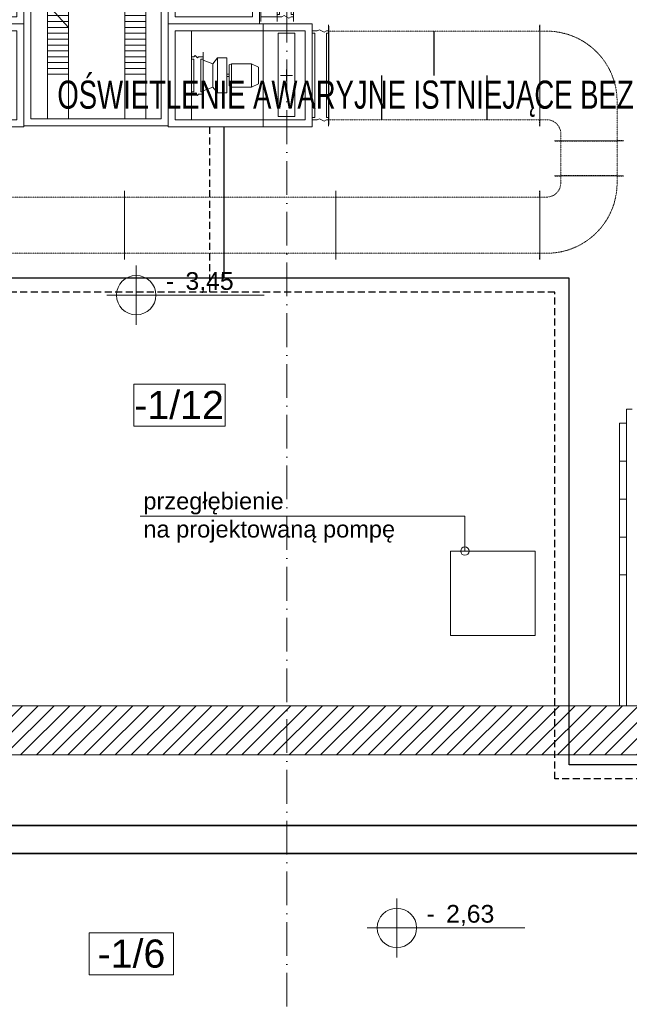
# Model space of a CAD drawing. Header units: millimetres. Extents: x 167773 to 185035, y -114105 to -66770.
# Tile 88 of 114: x 172137 to 172570, y -86985 to -86285. Entities that reach past the tile are written whole.
import ezdxf
from ezdxf.enums import TextEntityAlignment as Align

# ---------------------------------------------------------------- set-up
doc = ezdxf.new("R2010")
doc.units = ezdxf.units.MM
for name, pattern in [('ACAD_ISO10W100', [18, 12, -3, 0, -3]), ('PW-WM-SZKOŁA PLASTYCZNA 2018-05-30KN wentylacja kuchni$0$DASHED', [0.75, 0.5, -0.25]), ('PW-WM-SZKOŁA PLASTYCZNA 2018-05-30KN wentylacja kuchni$0$WENT_2', [1.5, 0.5, -1])]:
    doc.linetypes.add(name, pattern=pattern)
doc.layers.get('0').update_dxf_attribs({"lineweight": 9})
for name, color, linetype, lineweight in [('a-op_leader', 9, 'Continuous', 9), ('a-op_text', 7, 'Continuous', 9), ('a-osie', 20, 'ACAD_ISO10W100', 9), ('b-cienka', 9, 'Continuous', 9), ('b-widokowa', 7, 'Continuous', 9), ('b-ściany', 2, 'Continuous', 9), ('El-koryta_puszki', 1, 'Continuous', 35), ('El_gniazda', 144, 'Continuous', 35), ('h-hatch', 8, 'Continuous', 9), ('i-went_mechaniczna', 100, 'Continuous', 9), ('opis text', 7, 'Continuous', 9), ('PW-WM-SZKOŁA PLASTYCZNA 2018-05-30KN wentylacja kuchni$0$1', 251, 'Continuous', 9), ('PW-WM-SZKOŁA PLASTYCZNA 2018-05-30KN wentylacja kuchni$0$_WENT-KONSTRUKCJA', 251, 'Continuous', 9), ('PW-WM-SZKOŁA PLASTYCZNA 2018-05-30KN wentylacja kuchni$0$_WENT-OPIS', 251, 'Continuous', 9), ('PW-WM-SZKOŁA PLASTYCZNA 2018-05-30KN wentylacja kuchni$0$FLUID-N-2', 251, 'Continuous', 9), ('PW-WM-SZKOŁA PLASTYCZNA 2018-05-30KN wentylacja kuchni$0$FLUID-N-2-HID', 251, 'Continuous', 9), ('PW-WM-SZKOŁA PLASTYCZNA 2018-05-30KN wentylacja kuchni$0$TIS_CO_POWROT', 251, 'PW-WM-SZKOŁA PLASTYCZNA 2018-05-30KN wentylacja kuchni$0$DASHED', 9), ('PW-WM-SZKOŁA PLASTYCZNA 2018-05-30KN wentylacja kuchni$0$TIS_CO_ZASILANIE', 251, 'Continuous', 9)]:
    doc.layers.add(name, color=color, linetype=linetype, lineweight=lineweight)
doc.styles.add('Arial', font='arial.ttf')
doc.styles.add('PPAB_100', font='arial.ttf', dxfattribs={"height": 18})
doc.styles.add('PPAB_50', font='arial.ttf', dxfattribs={"height": 8})
doc.styles.add('PW-WM-SZKOŁA PLASTYCZNA 2018-05-30KN wentylacja kuchni$0$Standard', font='arial.ttf')
doc.dimstyles.new('PW-WM-SZKOŁA PLASTYCZNA 2018-05-30KN wentylacja kuchni$0$ISO-25', dxfattribs={"dimtxt": 2.5, "dimasz": 2.5, "dimexe": 1.25, "dimexo": 0.625, "dimtad": 1, "dimtxsty": 'PW-WM-SZKOŁA PLASTYCZNA 2018-05-30KN wentylacja kuchni$0$Standard', "dimcen": 2.5, "dimadec": 0, "dimazin": 0, "dimtfac": 1, "dimtmove": 0, "dimatfit": 3, "dimfxl": 1, "dimarcsym": 0})

# ---------------------------------------------------------------- blocks, each defined once
blk = doc.blocks.new('kotapozioma')
for p, q in [((49330.12, 104.43), (49330.12, 134.43)), ((49315.12, 119.43), (49395.12, 119.43))]:
    blk.add_line(p, q)
blk.add_circle((49330.12, 119.43), 10)
at = {"layer": 'opis text', "style": 'PPAB_50'}
for tag, p in [('ZNAK', (49345.12, 119.43)), ('WARTOSC', (49355.12, 119.43))]:
    blk.add_attdef(tag, text='', height=9, dxfattribs=at).set_placement(p, align=Align.BOTTOM_LEFT)
blk = doc.blocks.new('PW-WM-SZKOŁA PLASTYCZNA 2018-05-30KN wentylacja kuchni$0$_None')
blk = doc.blocks.new('*U405')
at = {"linetype": 'Continuous', "lineweight": -2}
for p, q in [((725, 200), (725, 245)), ((725, -200), (725, 200)), ((725, -245), (725, -200))]:
    blk.add_line(p, q, dxfattribs=at)
at = {"color": 0, "linetype": 'ByBlock', "lineweight": -2}
for p, q in [((-725, 200), (725, 200)), ((-725, -200), (725, -200))]:
    blk.add_line(p, q, dxfattribs=at)
at = {"layer": 'PW-WM-SZKOŁA PLASTYCZNA 2018-05-30KN wentylacja kuchni$0$FLUID-N-2-HID', "linetype": 'PW-WM-SZKOŁA PLASTYCZNA 2018-05-30KN wentylacja kuchni$0$WENT_2', "lineweight": -3}
for p, q in [((-725, 200), (-725, 245)), ((-725, -245), (-725, -200))]:
    blk.add_line(p, q, dxfattribs=at)
blk = doc.blocks.new('*U426')
at = {"linetype": 'Continuous', "lineweight": -2}
for p, q in [((-750, 200), (-750, 245)), ((750, 200), (750, 245)), ((-750, -200), (-750, 200)), ((750, -200), (750, 200)), ((-750, -245), (-750, -200)), ((750, -245), (750, -200))]:
    blk.add_line(p, q, dxfattribs=at)
at = {"color": 0, "linetype": 'ByBlock', "lineweight": -2}
for p, q in [((-750, 200), (750, 200)), ((-750, -200), (750, -200))]:
    blk.add_line(p, q, dxfattribs=at)
blk = doc.blocks.new('*U427')
at = {"linetype": 'Continuous', "lineweight": -2}
for p, q in [((-710, 200), (-710, 245)), ((710, 200), (710, 245)), ((-710, -200), (-710, 200)), ((710, -200), (710, 200)), ((-710, -245), (-710, -200)), ((710, -245), (710, -200))]:
    blk.add_line(p, q, dxfattribs=at)
at = {"color": 0, "linetype": 'ByBlock', "lineweight": -2}
for p, q in [((-710, 200), (710, 200)), ((-710, -200), (710, -200))]:
    blk.add_line(p, q, dxfattribs=at)
blk = doc.blocks.new('*U404')
at = {"color": 0, "linetype": 'ByBlock', "lineweight": -2}
for p, q in [((-125, 0, -200), (-95, 0, -200)), ((-125, 0, 200), (-95, 0, 200)), ((-95, 0, -200), (95, 0, -200)), ((-95, 0, 200), (95, 0, 200)), ((95, 0, -200), (125, 0, -200)), ((95, 0, 200), (125, 0, 200))]:
    blk.add_line(p, q, dxfattribs=at)
at = {"linetype": 'Continuous', "lineweight": -2}
for p, q in [((125, 0, 245), (125, 0, 200)), ((125, 0, -200), (125, 0, -245)), ((125, 0, 200), (125, 0, -200))]:
    blk.add_line(p, q, dxfattribs=at)
at = {"layer": 'PW-WM-SZKOŁA PLASTYCZNA 2018-05-30KN wentylacja kuchni$0$FLUID-N-2-HID', "linetype": 'PW-WM-SZKOŁA PLASTYCZNA 2018-05-30KN wentylacja kuchni$0$WENT_2', "lineweight": -3}
for p, q in [((-125, 0, 245), (-125, 0, 200)), ((-125, 0, -200), (-125, 0, 200)), ((-125, 0, -245), (-125, 0, -200))]:
    blk.add_line(p, q, dxfattribs=at)
blk = doc.blocks.new('PW-WM-SZKOŁA PLASTYCZNA 2018-05-30KN wentylacja kuchni$0$C2 nw')
at = {"layer": 'PW-WM-SZKOŁA PLASTYCZNA 2018-05-30KN wentylacja kuchni$0$1'}
for p, q in [((24.1, 36.7), (90.8, 36.7)), ((24.1, 36.7), (24.1, -36.7)), ((90.8, 36.7), (193.3, 36.7)), ((90.8, 36.7), (90.8, -109.2)), ((90.8, 36.7), (90.8, -36.7)), ((193.3, 36.7), (258.3, 36.7)), ((193.3, 36.7), (193.3, -36.7)), ((193.3, 36.7), (193.3, -109.2)), ((258.3, 36.7), (258.3, -36.7)), ((0, -35), (0, 35)), ((0, 31.7), (3.3, 31.7)), ((1.6, 30), (0, 30)), ((1.6, -30), (1.6, 30)), ((3.3, 31.7), (5, 32.5)), ((5, 32.5), (8.3, 30.8)), ((8.3, 30.8), (10, 31.7)), ((10, 31.7), (11.6, 31.7)), ((10, 30), (11.6, 30)), ((10, -30), (10, 30)), ((11.6, -35), (11.6, 35)), ((11.6, -35), (11.6, 35)), ((23.3, 31.7), (11.6, 31.7)), ((23.3, -35), (23.3, 35)), ((29.1, 31.7), (85.8, 31.7)), ((29.1, 31.7), (29.1, -31.7)), ((35, -27.5), (35, 30)), ((35, 30), (36.6, 30)), ((36.6, 30), (36.6, -27.5)), ((36.6, 28.3), (79.1, 22.5)), ((85.8, 31.7), (85.8, -31.7)), ((95.8, 31.7), (188.3, 31.7)), ((95.8, 31.7), (95.8, -104.2)), ((107.5, 31.7), (107.5, -104.2)), ((122.5, 31.7), (122.5, -104.2)), ((162.5, 31.7), (162.5, -104.2)), ((177.5, 31.7), (177.5, -104.2)), ((188.3, 31.7), (188.3, -104.2)), ((198.3, 31.7), (253.3, 31.7)), ((198.3, 31.7), (198.3, -31.7)), ((249.1, 28.3), (206.6, 22.5)), ((247.5, -27.5), (247.5, 30)), ((247.5, 30), (249.1, 30)), ((249.1, 30), (249.1, -27.5)), ((253.3, 31.7), (253.3, -31.7)), ((259.1, -35), (259.1, 35)), ((270.8, 31.7), (259.1, 31.7)), ((270.8, -35), (270.8, 35)), ((270.8, -35), (270.8, 35)), ((270.8, 31.7), (274.1, 31.7)), ((272.5, 30), (270.8, 30)), ((272.5, -30), (272.5, 30)), ((274.1, 31.7), (275.8, 32.5)), ((275.8, 32.5), (279.1, 30.8)), ((279.1, 30.8), (280.8, 31.7)), ((280.8, 31.7), (282.5, 31.7)), ((280.8, 30), (282.5, 30)), ((280.8, -30), (280.8, 30)), ((282.5, -35), (282.5, 35)), ((79.1, 22.5), (79.1, -20)), ((107.5, 27.5), (122.5, 27.5)), ((107.5, 23.3), (122.5, 23.3)), ((162.5, 27.5), (177.5, 27.5)), ((162.5, 23.3), (177.5, 23.3)), ((206.6, 22.5), (206.6, -20)), ((107.5, 19.2), (122.5, 19.2)), ((107.5, 15), (122.5, 15)), ((162.5, 19.2), (177.5, 19.2)), ((162.5, 15), (177.5, 15)), ((107.5, 10.8), (122.5, 10.8)), ((162.5, 10.8), (177.5, 10.8)), ((107.5, 6.7), (122.5, 6.7)), ((107.5, 2.5), (122.5, 2.5)), ((162.5, 6.7), (177.5, 6.7)), ((162.5, 2.5), (177.5, 2.5)), ((107.5, -1.7), (122.5, -1.7)), ((107.5, -5.8), (122.5, -5.8)), ((162.5, -1.7), (177.5, -1.7)), ((162.5, -5.8), (177.5, -5.8)), ((107.5, -10), (122.5, -10)), ((162.5, -10), (177.5, -10)), ((79.1, -20), (36.6, -25.8)), ((107.5, -14.2), (122.5, -14.2)), ((107.5, -18.3), (122.5, -18.3)), ((162.5, -14.2), (177.5, -14.2)), ((162.5, -18.3), (177.5, -18.3)), ((206.6, -20), (249.1, -25.8)), ((36.6, -27.5), (35, -27.5)), ((107.5, -22.5), (122.5, -22.5)), ((107.5, -26.7), (122.5, -26.7)), ((162.5, -22.5), (177.5, -22.5)), ((162.5, -26.7), (177.5, -26.7)), ((249.1, -27.5), (247.5, -27.5)), ((0, -30), (1.6, -30)), ((0, -31.7), (3.3, -31.7)), ((3.3, -31.7), (5, -30.8)), ((5, -30.8), (8.3, -32.5)), ((8.3, -32.5), (10, -31.7)), ((11.6, -30), (10, -30)), ((10, -31.7), (11.6, -31.7)), ((23.3, -31.7), (11.6, -31.7)), ((29.1, -31.7), (85.8, -31.7)), ((107.5, -30.8), (122.5, -30.8)), ((107.5, -35), (122.5, -35)), ((162.5, -30.8), (177.5, -30.8)), ((162.5, -35), (177.5, -35)), ((198.3, -31.7), (253.3, -31.7)), ((270.8, -31.7), (259.1, -31.7)), ((270.8, -30), (272.5, -30)), ((270.8, -31.7), (274.1, -31.7)), ((274.1, -31.7), (275.8, -30.8)), ((275.8, -30.8), (279.1, -32.5)), ((279.1, -32.5), (280.8, -31.7)), ((282.5, -30), (280.8, -30)), ((280.8, -31.7), (282.5, -31.7)), ((11.6, -108.3), (11.6, -38.3)), ((11.6, -41.7), (15, -41.7)), ((15, -41.7), (16.6, -40.8)), ((16.6, -40.8), (20, -42.5)), ((20, -42.5), (21.6, -41.7)), ((21.6, -41.7), (23.3, -41.7)), ((23.3, -108.3), (23.3, -38.3)), ((24.1, -36.7), (90.8, -36.7)), ((24.1, -36.7), (90.8, -36.7)), ((24.1, -36.7), (24.1, -110)), ((29.1, -41.7), (85.8, -41.7)), ((29.1, -41.7), (29.1, -105)), ((74.1, -41.7), (74.1, -105)), ((85.8, -41.7), (85.8, -105)), ((90.8, -36.7), (90.8, -110)), ((107.5, -39.2), (122.5, -39.2)), ((162.5, -39.2), (177.5, -39.2)), ((193.3, -36.7), (258.3, -36.7)), ((193.3, -36.7), (260.8, -36.7)), ((193.3, -36.7), (193.3, -110)), ((198.3, -41.7), (260.8, -41.7)), ((198.3, -41.7), (198.3, -105)), ((210, -41.7), (210, -105)), ((260.8, -36.7), (295.8, -36.7)), ((260.8, -36.7), (260.8, -110)), ((260.8, -41.7), (290.8, -41.7)), ((290.8, -41.7), (290.8, -105)), ((295.8, -36.7), (295.8, -110)), ((295.8, -108.3), (295.8, -38.3)), ((295.8, -41.7), (299.2, -41.7)), ((299.2, -41.7), (300.8, -40.8)), ((300.8, -40.8), (304.2, -42.5)), ((304.2, -42.5), (305.8, -41.7)), ((305.8, -41.7), (307.5, -41.7)), ((307.5, -108.3), (307.5, -38.3)), ((13.3, -43.3), (11.6, -43.3)), ((13.3, -103.3), (13.3, -43.3)), ((21.6, -43.3), (23.3, -43.3)), ((21.6, -103.3), (21.6, -43.3)), ((107.5, -43.3), (122.5, -43.3)), ((107.5, -47.5), (122.5, -47.5)), ((162.5, -43.3), (177.5, -43.3)), ((162.5, -47.5), (177.5, -47.5)), ((271.6, -102.5), (271.6, -43.3)), ((271.6, -43.3), (283.3, -43.3)), ((283.3, -43.3), (283.3, -102.5)), ((297.5, -43.3), (295.8, -43.3)), ((297.5, -103.3), (297.5, -43.3)), ((305.8, -103.3), (305.8, -43.3)), ((305.8, -43.3), (307.5, -43.3)), ((107.5, -51.7), (122.5, -51.7)), ((107.5, -55.8), (122.5, -55.8)), ((162.5, -51.7), (177.5, -51.7)), ((162.5, -55.8), (177.5, -55.8)), ((50.8, -85), (50.8, -61.7)), ((56.6, -61.7), (50.8, -61.7)), ((56.6, -85), (56.6, -61.7)), ((60, -65.8), (56.6, -61.7)), ((65.8, -89.2), (65.8, -56.7)), ((65.8, -60), (67.5, -60)), ((67.5, -61.7), (65.8, -61.7)), ((67.5, -60), (68.3, -59.2)), ((67.5, -84.2), (67.5, -61.7)), ((68.3, -59.2), (70, -60.8)), ((70, -60.8), (70.8, -60)), ((70.8, -60), (74.1, -60)), ((72.5, -61.7), (74.1, -61.7)), ((72.5, -84.2), (72.5, -61.7)), ((74.1, -89.2), (74.1, -56.7)), ((107.5, -60), (122.5, -60)), ((162.5, -60), (177.5, -60)), ((210, -90), (210, -56.7)), ((210, -60), (211.6, -60)), ((211.6, -61.7), (210, -61.7)), ((211.6, -60), (212.5, -59.2)), ((211.6, -85), (211.6, -61.7)), ((212.5, -59.2), (214.1, -60.8)), ((214.1, -60.8), (215, -60)), ((215, -60), (218.3, -60)), ((216.6, -61.7), (218.3, -61.7)), ((216.6, -85), (216.6, -61.7)), ((218.3, -90), (218.3, -56.7)), ((218.3, -62.5), (225, -65)), ((225, -65), (228.3, -60.8)), ((228.3, -85.8), (228.3, -60.8)), ((228.3, -60.8), (235, -60.8)), ((235, -85.8), (235, -60.8)), ((34.1, -65.8), (29.1, -67.5)), ((29.1, -67.5), (29.1, -79.2)), ((34.1, -80.8), (34.1, -65.8)), ((47.5, -65.8), (34.1, -65.8)), ((47.5, -80.8), (47.5, -65.8)), ((49.1, -66.7), (47.5, -65.8)), ((49.1, -80), (49.1, -66.7)), ((65.8, -63.3), (60, -65.8)), ((60, -80.8), (60, -65.8)), ((107.5, -64.2), (122.5, -64.2)), ((107.5, -68.3), (122.5, -68.3)), ((162.5, -64.2), (177.5, -64.2)), ((162.5, -68.3), (177.5, -68.3)), ((225, -81.7), (225, -65)), ((236.6, -65.8), (238.3, -65)), ((236.6, -80.8), (236.6, -65.8)), ((238.3, -81.7), (238.3, -65)), ((238.3, -65), (252.5, -65)), ((252.5, -81.7), (252.5, -65)), ((252.5, -65), (257.5, -67.5)), ((257.5, -67.5), (257.5, -79.2)), ((277.5, -69.2), (277.5, -77.5)), ((50.8, -72.5), (49.1, -72.5)), ((50.8, -74.2), (49.1, -74.2)), ((107.5, -72.5), (122.5, -72.5)), ((162.5, -72.5), (177.5, -72.5)), ((235, -72.5), (236.6, -72.5)), ((235, -74.2), (236.6, -74.2)), ((273.3, -73.3), (281.6, -73.3)), ((29.1, -79.2), (34.1, -80.8)), ((34.1, -80.8), (47.5, -80.8)), ((47.5, -80.8), (49.1, -80)), ((60, -80.8), (56.6, -85)), ((65.8, -83.3), (60, -80.8)), ((218.3, -84.2), (225, -81.7)), ((225, -81.7), (228.3, -85.8)), ((238.3, -81.7), (236.6, -80.8)), ((252.5, -81.7), (238.3, -81.7)), ((257.5, -79.2), (252.5, -81.7)), ((56.6, -85), (50.8, -85)), ((65.8, -84.2), (67.5, -84.2)), ((65.8, -85.8), (67.5, -85.8)), ((67.5, -85.8), (68.3, -85)), ((68.3, -85), (70, -86.7)), ((70, -86.7), (70.8, -85.8)), ((70.8, -85.8), (74.1, -85.8)), ((74.1, -84.2), (72.5, -84.2)), ((210, -85), (211.6, -85)), ((210, -86.7), (211.6, -86.7)), ((211.6, -86.7), (212.5, -85.8)), ((212.5, -85.8), (214.1, -87.5)), ((214.1, -87.5), (215, -86.7)), ((215, -86.7), (218.3, -86.7)), ((218.3, -85), (216.6, -85)), ((228.3, -85.8), (235, -85.8)), ((11.6, -103.3), (13.3, -103.3)), ((11.6, -105), (15, -105)), ((15, -105), (16.6, -104.2)), ((16.6, -104.2), (20, -105.8)), ((20, -105.8), (21.6, -105)), ((23.3, -103.3), (21.6, -103.3)), ((21.6, -105), (23.3, -105)), ((29.1, -105), (85.8, -105)), ((95.8, -104.2), (188.3, -104.2)), ((198.3, -105), (260.8, -105)), ((260.8, -105), (290.8, -105)), ((283.3, -102.5), (271.6, -102.5)), ((295.8, -103.3), (297.5, -103.3)), ((295.8, -105), (299.2, -105)), ((299.2, -105), (300.8, -104.2)), ((300.8, -104.2), (304.2, -105.8)), ((304.2, -105.8), (305.8, -105)), ((307.5, -103.3), (305.8, -103.3)), ((305.8, -105), (307.5, -105)), ((24.1, -110), (90.8, -110)), ((90.8, -109.2), (193.3, -109.2)), ((193.3, -110), (260.8, -110)), ((260.8, -110), (295.8, -110))]:
    blk.add_line(p, q, dxfattribs=at)
blk = doc.blocks.new('*U406')
at = {"color": 0, "linetype": 'ByBlock', "lineweight": -2}
for p, q in [((250, 250), (300, 250)), ((250, -150), (300, -150)), ((-250, -250), (-250, -300)), ((150, -250), (150, -300))]:
    blk.add_line(p, q, dxfattribs=at)
at = {"linetype": 'Continuous', "lineweight": -2}
for p, q in [((-295, -300), (-250, -300)), ((-250, -300), (150, -300)), ((150, -300), (195, -300))]:
    blk.add_line(p, q, dxfattribs=at)
at = {"color": 0, "linetype": 'ByBlock', "lineweight": -2}
blk.add_ellipse((250, -250), major_axis=(0, 500), ratio=1, start_param=0, end_param=1.570796, dxfattribs=at)
blk.add_ellipse((250, -250), major_axis=(0, 500), ratio=1, start_param=0, end_param=1.570796, dxfattribs=at)
at = {"color": 0, "linetype": 'ByBlock', "lineweight": -2, "extrusion": (-2.45e-16, -1.2735e-32, -1)}
blk.add_ellipse((250, -250), major_axis=(-100, 0), ratio=1, start_param=0, end_param=1.570796, dxfattribs=at)
blk.add_ellipse((250, -250), major_axis=(-100, 0), ratio=1, start_param=0, end_param=1.570796, dxfattribs=at)
at = {"layer": 'PW-WM-SZKOŁA PLASTYCZNA 2018-05-30KN wentylacja kuchni$0$FLUID-N-2-HID', "linetype": 'PW-WM-SZKOŁA PLASTYCZNA 2018-05-30KN wentylacja kuchni$0$WENT_2', "lineweight": -3}
for p, q in [((300, 250), (300, 295)), ((300, 250), (300, -150)), ((300, -195), (300, -150))]:
    blk.add_line(p, q, dxfattribs=at)
blk = doc.blocks.new('*U403')
at = {"linetype": 'Continuous', "lineweight": -2}
for p, q in [((-750, 360), (-750, 315)), ((-750, 315), (-750, -315)), ((-750, -315), (-750, -360))]:
    blk.add_line(p, q, dxfattribs=at)
at = {"color": 0, "linetype": 'ByBlock', "lineweight": -2}
for p, q in [((-750, 315), (750, 315)), ((-750, -315), (750, -315))]:
    blk.add_line(p, q, dxfattribs=at)
at = {"linetype": 'Continuous', "lineweight": -3}
for p, q in [((0, 0), (0, 315)), ((-375, 0), (-375, -315)), ((375, 0), (375, -315))]:
    blk.add_line(p, q, dxfattribs=at)
at = {"layer": 'PW-WM-SZKOŁA PLASTYCZNA 2018-05-30KN wentylacja kuchni$0$FLUID-N-2-HID', "linetype": 'PW-WM-SZKOŁA PLASTYCZNA 2018-05-30KN wentylacja kuchni$0$WENT_2', "lineweight": -3}
for p, q in [((750, 315), (750, 360)), ((750, -360), (750, -315))]:
    blk.add_line(p, q, dxfattribs=at)
blk = doc.blocks.new('*U400')
at = {"linetype": 'Continuous', "lineweight": -2}
for p, q in [((415, 295), (415, 250)), ((415, 250), (415, -150)), ((415, -150), (415, -195)), ((-365, -300), (-410, -300)), ((265, -300), (-365, -300)), ((310, -300), (265, -300))]:
    blk.add_line(p, q, dxfattribs=at)
at = {"color": 0, "linetype": 'ByBlock', "lineweight": -2}
for p, q in [((135, 250), (365, 250)), ((415, 250), (365, 250)), ((365, -150), (415, -150)), ((-365, -250), (-365, -300)), ((265, -300), (265, -250))]:
    blk.add_line(p, q, dxfattribs=at)
at = {"color": 0, "linetype": 'ByBlock', "lineweight": -2, "extrusion": (0, 0, -1)}
for centre, major_axis in [((135, -250), (-500, 0)), ((135, -250), (-500, 0)), ((365, -250), (-100, 0)), ((365, -250), (-100, 0)), ((365, -250), (-100, 0))]:
    blk.add_ellipse(centre, major_axis=major_axis, ratio=1, start_param=0, end_param=1.570796, dxfattribs=at)
blk = doc.blocks.new('A$C11FB6EC3')
at = {"layer": 'PW-WM-SZKOŁA PLASTYCZNA 2018-05-30KN wentylacja kuchni$0$TIS_CO_POWROT', "lineweight": 30, "ltscale": 10}
for p, q in [((1263.72, 684.74), (1263.72, 567.19)), ((1509.16, 567.19), (736.93, 567.19)), ((1509.16, 220.9), (1509.16, 567.19)), ((1729.36, 220.9), (1509.16, 220.9))]:
    blk.add_line(p, q, dxfattribs=at)
at = {"layer": 'PW-WM-SZKOŁA PLASTYCZNA 2018-05-30KN wentylacja kuchni$0$TIS_CO_ZASILANIE', "lineweight": 30}
for p, q in [((1273.72, 684.74), (1273.72, 577.19)), ((1519.16, 577.19), (746.93, 577.19)), ((1519.16, 230.9), (1519.16, 577.19)), ((1729.36, 230.9), (1519.16, 230.9))]:
    blk.add_line(p, q, dxfattribs=at)
at = {"layer": 'PW-WM-SZKOŁA PLASTYCZNA 2018-05-30KN wentylacja kuchni$0$_WENT-KONSTRUKCJA'}
blk.add_blockref('PW-WM-SZKOŁA PLASTYCZNA 2018-05-30KN wentylacja kuchni$0$C2 nw', (1040.92, 794.74), dxfattribs=at)
at = {"layer": 'PW-WM-SZKOŁA PLASTYCZNA 2018-05-30KN wentylacja kuchni$0$FLUID-N-2', "linetype": 'PW-WM-SZKOŁA PLASTYCZNA 2018-05-30KN wentylacja kuchni$0$WENT_2', "xscale": 0.1, "yscale": 0.1, "zscale": 0.1}
blk.add_blockref('*U403', (1423.32, 721.39, -75), dxfattribs=at)
at = {"layer": 'PW-WM-SZKOŁA PLASTYCZNA 2018-05-30KN wentylacja kuchni$0$FLUID-N-2', "linetype": 'PW-WM-SZKOŁA PLASTYCZNA 2018-05-30KN wentylacja kuchni$0$WENT_2', "xscale": 0.1, "yscale": 0.1, "zscale": 0.1, "rotation": 270}
blk.add_blockref('*U400', (1528.32, 716.39, -75), dxfattribs=at)
at = {"layer": 'PW-WM-SZKOŁA PLASTYCZNA 2018-05-30KN wentylacja kuchni$0$FLUID-N-2', "linetype": 'PW-WM-SZKOŁA PLASTYCZNA 2018-05-30KN wentylacja kuchni$0$WENT_2', "extrusion": (1, -2e-16, -4e-16), "xscale": 0.1, "yscale": 0.1, "zscale": 0.1, "rotation": 180}
blk.add_blockref('*U404', (662.39, -75, 1533.32), dxfattribs=at)
at = {"layer": 'PW-WM-SZKOŁA PLASTYCZNA 2018-05-30KN wentylacja kuchni$0$FLUID-N-2', "linetype": 'PW-WM-SZKOŁA PLASTYCZNA 2018-05-30KN wentylacja kuchni$0$WENT_2', "extrusion": (1e-16, -2e-16, -1), "xscale": 0.1, "yscale": 0.1, "zscale": 0.1, "rotation": 89.99999999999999}
blk.add_blockref('*U406', (-1528.32, 619.89, 78.25), dxfattribs=at)
at = {"layer": 'PW-WM-SZKOŁA PLASTYCZNA 2018-05-30KN wentylacja kuchni$0$FLUID-N-2', "linetype": 'PW-WM-SZKOŁA PLASTYCZNA 2018-05-30KN wentylacja kuchni$0$WENT_2', "extrusion": (-1e-16, 0, -1), "xscale": 0.1, "yscale": 0.1, "zscale": 0.1}
for name, p in [('*U427', (-1132.32, 614.89, 78.25)), ('*U426', (-1278.32, 614.89, 78.25)), ('*U405', (-1425.82, 614.89, 78.25))]:
    blk.add_blockref(name, p, dxfattribs=at)
at = {"layer": 'PW-WM-SZKOŁA PLASTYCZNA 2018-05-30KN wentylacja kuchni$0$_WENT-OPIS'}
blk.add_leader([(1163.42, 755.54), (903.78, 1043.46)], dimstyle='PW-WM-SZKOŁA PLASTYCZNA 2018-05-30KN wentylacja kuchni$0$ISO-25', override={"dimgap": 0.625, "dimtad": 0, "dimldrblk": 'PW-WM-SZKOŁA PLASTYCZNA 2018-05-30KN wentylacja kuchni$0$_None'}, dxfattribs=at)

msp = doc.modelspace()

# ---------------------------------------------------------------- hatches: boundary and pattern name
at = {"layer": 'h-hatch'}
h = msp.add_hatch(dxfattribs=at)
h.set_pattern_fill('ANSI31', color=256, scale=2.5, style=0)
h.paths.add_polyline_path([(172583.44, -86772.89), (171948.44, -86772.89), (171948.44, -86348.89), (171922.44, -86348.89), (171922.44, -86387.89), (171550.44, -86387.89), (171550.44, -86399.89), (171922.44, -86399.89), (171922.44, -86527.39), (171814.44, -86527.39), (171814.44, -86570.39), (171834.44, -86570.39), (171834.44, -86729.39), (171781.44, -86729.39), (171781.44, -86762.89), (171562.44, -86762.89), (171562.44, -86481.89), (171550.44, -86481.89), (171550.44, -86762.89), (171518.44, -86762.89), (171518.44, -86802.89), (171774.44, -86802.89), (171774.44, -86836.89), (171948.44, -86836.89), (171948.44, -86807.89), (172583.44, -86807.89)])
h.paths.add_polyline_path([(171899.94, -86810.39), (171809.94, -86810.39), (171809.94, -86760.39), (171899.94, -86760.39)], flags=16)
h.paths.add_polyline_path([(171906.44, -86734.39), (171879.44, -86734.39), (171879.44, -86707.39), (171906.44, -86707.39)], flags=16)
h.paths.add_polyline_path([(171867.44, -86745.39), (171851.44, -86745.39), (171851.44, -86731.39), (171867.44, -86731.39)], flags=16)
h.paths.add_polyline_path([(171867.44, -86721.39), (171851.44, -86721.39), (171851.44, -86707.39), (171867.44, -86707.39)], flags=16)
h.paths.add_polyline_path([(171906.44, -86682.39), (171856.44, -86682.39), (171856.44, -86632.39), (171906.44, -86632.39)], flags=16)
h.paths.add_polyline_path([(171906.44, -86607.39), (171856.44, -86607.39), (171856.44, -86582.39), (171906.44, -86582.39)], flags=16)
h.paths.add_polyline_path([(171914.44, -86572.39), (171901.44, -86572.39), (171901.44, -86560.39), (171914.44, -86560.39)], flags=16)
h.paths.add_polyline_path([(171888.44, -86569.39), (171874.44, -86569.39), (171874.44, -86542.39), (171888.44, -86542.39)], flags=16)
h.paths.add_polyline_path([(171914.44, -86549.39), (171901.44, -86549.39), (171901.44, -86537.39), (171914.44, -86537.39)], flags=16)
h.paths.add_polyline_path([(171861.44, -86555.39), (171848.44, -86555.39), (171848.44, -86542.39), (171861.44, -86542.39)], flags=16)
h.paths.add_polyline_path([(171835.44, -86555.39), (171822.44, -86555.39), (171822.44, -86542.39), (171835.44, -86542.39)], flags=16)

# ---------------------------------------------------------------- linework, layer by layer
at = {"layer": 'a-op_leader'}
msp.add_lwpolyline([(172453.63, -86662.89), (172453.63, -86638.12), (172222.9, -86638.12)], dxfattribs=at)
msp.add_circle((172453.63, -86662.89), 3, dxfattribs=at)
at = {"layer": 'a-op_text', "ltscale": 0.5}
for points in [[(172218.21, -86574.07), (172218.21, -86544.07), (172283.21, -86544.07), (172283.21, -86574.07)], [(172186.61, -86964.38), (172186.61, -86934.38), (172246.61, -86934.38), (172246.61, -86964.38)]]:
    msp.add_lwpolyline(points, close=True, dxfattribs=at)
at = {"layer": 'a-osie', "ltscale": 2}
msp.add_line((172326.94, -87311.89), (172326.94, -86011.89), dxfattribs=at)
at = {"layer": 'b-cienka'}
for p, q in [((172568.44, -86772.89), (172568.44, -86561.89)), ((172568.44, -86561.89), (172572.44, -86561.89))]:
    msp.add_line(p, q, dxfattribs=at)
at = {"layer": 'b-widokowa'}
for p, q in [((172563.44, -86571.89), (172568.44, -86571.89)), ((172563.44, -86772.89), (172563.44, -86571.89)), ((172563.44, -86598.89), (172568.44, -86598.89)), ((172563.44, -86625.89), (172568.44, -86625.89)), ((172563.44, -86652.89), (172568.44, -86652.89)), ((172563.44, -86679.89), (172568.44, -86679.89))]:
    msp.add_line(p, q, dxfattribs=at)
at = {"layer": 'b-ściany'}
for p, q in [((171948.44, -86772.89), (172583.44, -86772.89)), ((171948.44, -86807.89), (172583.44, -86807.89))]:
    msp.add_line(p, q, dxfattribs=at)
at = {"layer": 'El-koryta_puszki'}
msp.add_lwpolyline([(171562.44, -86878.15), (173456.44, -86878.15), (173456.44, -86858.15), (171562.44, -86858.15)], close=True, dxfattribs=at)
at = {"layer": 'opis text', "ltscale": 0.5}
msp.add_lwpolyline([(172443.44, -86662.89), (172503.44, -86662.89), (172503.44, -86722.89), (172443.44, -86722.89)], close=True, dxfattribs=at)

# ---------------------------------------------------------------- block references
at = {"layer": 'opis text', "xscale": 1.399999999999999, "yscale": 1.399999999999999, "zscale": 1.399999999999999}
for p, values in [((103157.83, -86648.01), {'WARTOSC': '3,45', 'ZNAK': '-'}), ((103343.09, -87098.21), {'WARTOSC': '2,63', 'ZNAK': '-'})]:
    msp.add_blockref('kotapozioma', p, dxfattribs=at).add_auto_attribs(values)

# ---------------------------------------------------------------- texts
at = {"layer": 'a-op_text', "ltscale": 0.5, "style": 'PPAB_100'}
for s, insert, char_height, width, attachment_point in [('-1/{\\fArial|b0|i0|c238|p34;12}', (172250.44, -86559.07), 20, 60, 5), ('{\\fArial|b0|i0|c238|p34;przegłębienie \\Pna projektowaną pompę}', (172225.09, -86621.22), 12, 542.347, 1), ('-1/{\\fArial|b0|i0|c238|p34;6}', (172216.61, -86949.38), 20, 60, 5)]:
    msp.add_mtext(s, dxfattribs=dict(at, insert=insert, char_height=char_height, width=width, attachment_point=attachment_point))

# ---------------------------------------------------------------- next in the draw order: block references
at = {"layer": 'i-went_mechaniczna'}
msp.add_blockref('A$C11FB6EC3', (171008.44, -87045.89), dxfattribs=at)

# ---------------------------------------------------------------- next in the draw order: texts
at = {"layer": 'El_gniazda', "style": 'Arial', "width": 0.7}
msp.add_text('OŚWIETLENIE AWARYJNE ISTNIEJĄCE BEZ ZMIAN', height=20, dxfattribs=at).set_placement((172401.91, -86348.15, -75), align=Align.CENTER)

doc.saveas('drawing.dxf')
